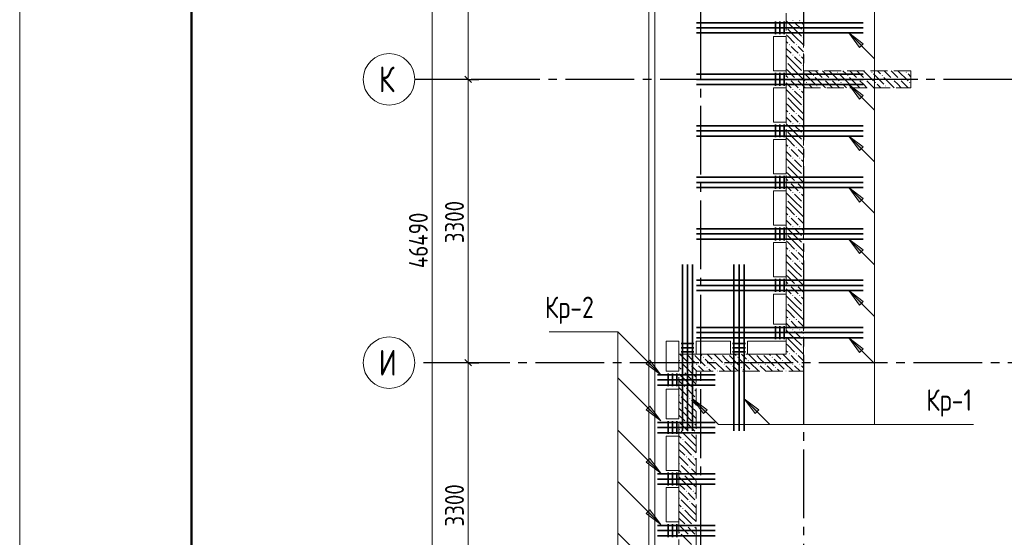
# Model space of a CAD drawing. Header units: millimetres. Extents: x 0 to 43617, y 0 to 59400.
# Tile 6 of 33: x 0 to 11462, y 30397 to 36425. Entities that reach past the tile are written whole.
import ezdxf

# ---------------------------------------------------------------- set-up
doc = ezdxf.new("R2010")
doc.units = ezdxf.units.MM
doc.linetypes.add('______2', pattern=[270, 200, -70])
doc.linetypes.add('______5', pattern=[1100, 800, -100, 100, -100])
for name, color, linetype, lineweight in [('S1 Стержни арматуры фон', 7, 'Continuous', 25), ('Standard', 7, 'Continuous', 25), ('Оси', 40, '______5', 18), ('Позиционная метка номер позиции', 7, 'Continuous', 13), ('Поперечное армирование AW фон', 7, 'Continuous', 25)]:
    doc.layers.add(name, color=color, linetype=linetype, lineweight=lineweight)
doc.layers.add('ЖБ Перекрытие верхний уровень', color=7, linetype='Continuous', lineweight=25, true_color=0xe0e0ff)
doc.layers.add('ЖБ Стена верхний уровень', color=7, linetype='Continuous', lineweight=25, true_color=0x006e00)
doc.styles.add('GOST 2.304-81', font='txt')
doc.styles.add('ISOCPEUR', font='txt')

msp = doc.modelspace()

# ---------------------------------------------------------------- hatches: boundary and pattern name
at = {"layer": 'ЖБ Стена верхний уровень', "linetype": 'Continuous', "lineweight": 18, "transparency": 33554687}
for points in [[(8924, 36337), (8927, 36333), (8924, 36330)], [(8994, 36413), (9001, 36420), (9007, 36413), (9001, 36407)], [(9074, 36413), (9081, 36420), (9087, 36413), (9081, 36407)], [(9114, 36293), (9121, 36300), (9124, 36297), (9124, 36290), (9121, 36287)], [(9114, 36213), (9121, 36220), (9124, 36217), (9124, 36210), (9121, 36207)], [(8954, 36133), (8961, 36140), (8967, 36133), (8961, 36127)], [(9034, 36133), (9041, 36140), (9047, 36133), (9041, 36127)], [(8994, 36013), (9001, 36020), (9007, 36013), (9001, 36007)], [(9074, 36013), (9081, 36020), (9087, 36013), (9081, 36007)], [(8924, 35937), (8927, 35933), (8924, 35930)], [(9114, 35893), (9121, 35900), (9124, 35897), (9124, 35890), (9121, 35887)], [(9114, 35813), (9121, 35820), (9124, 35817), (9124, 35810), (9121, 35807)], [(9124, 35817), (9127, 35813), (9124, 35810)], [(9234, 35773), (9241, 35780), (9247, 35773), (9241, 35767)], [(9514, 35813), (9521, 35820), (9527, 35813), (9521, 35807)], [(9634, 35773), (9641, 35780), (9647, 35773), (9641, 35767)], [(9914, 35813), (9921, 35820), (9927, 35813), (9921, 35807)], [(10034, 35773), (10041, 35780), (10047, 35773), (10041, 35767)], [(10314, 35813), (10321, 35820), (10327, 35813), (10321, 35807)], [(8954, 35733), (8961, 35740), (8967, 35733), (8961, 35727)], [(9034, 35733), (9041, 35740), (9047, 35733), (9041, 35727)], [(9154, 35693), (9161, 35700), (9167, 35693), (9161, 35687)], [(9274, 35653), (9281, 35660), (9287, 35653), (9281, 35647)], [(9354, 35733), (9361, 35740), (9367, 35733), (9361, 35727)], [(9434, 35733), (9441, 35740), (9447, 35733), (9441, 35727)], [(9554, 35693), (9561, 35700), (9567, 35693), (9561, 35687)], [(9674, 35653), (9681, 35660), (9687, 35653), (9681, 35647)], [(9754, 35733), (9761, 35740), (9767, 35733), (9761, 35727)], [(9834, 35733), (9841, 35740), (9847, 35733), (9841, 35727)], [(9954, 35693), (9961, 35700), (9967, 35693), (9961, 35687)], [(10074, 35653), (10081, 35660), (10087, 35653), (10081, 35647)], [(10154, 35733), (10161, 35740), (10167, 35733), (10161, 35727)], [(10234, 35733), (10241, 35740), (10247, 35733), (10241, 35727)], [(10354, 35693), (10361, 35700), (10367, 35693), (10361, 35687)], [(8924, 35537), (8927, 35533), (8924, 35530)], [(8994, 35613), (9001, 35620), (9007, 35613), (9001, 35607)], [(9074, 35613), (9081, 35620), (9087, 35613), (9081, 35607)], [(9114, 35493), (9121, 35500), (9124, 35497), (9124, 35490), (9121, 35487)], [(9114, 35413), (9121, 35420), (9124, 35417), (9124, 35410), (9121, 35407)], [(8954, 35333), (8961, 35340), (8967, 35333), (8961, 35327)], [(9034, 35333), (9041, 35340), (9047, 35333), (9041, 35327)], [(8994, 35213), (9001, 35220), (9007, 35213), (9001, 35207)], [(9074, 35213), (9081, 35220), (9087, 35213), (9081, 35207)], [(8924, 35137), (8927, 35133), (8924, 35130)], [(9114, 35093), (9121, 35100), (9124, 35097), (9124, 35090), (9121, 35087)], [(9114, 35013), (9121, 35020), (9124, 35017), (9124, 35010), (9121, 35007)], [(8954, 34933), (8961, 34940), (8967, 34933), (8961, 34927)], [(9034, 34933), (9041, 34940), (9047, 34933), (9041, 34927)], [(8924, 34737), (8927, 34733), (8924, 34730)], [(8994, 34813), (9001, 34820), (9007, 34813), (9001, 34807)], [(9074, 34813), (9081, 34820), (9087, 34813), (9081, 34807)], [(9114, 34693), (9121, 34700), (9124, 34697), (9124, 34690), (9121, 34687)], [(9114, 34613), (9121, 34620), (9124, 34617), (9124, 34610), (9121, 34607)], [(8954, 34533), (8961, 34540), (8967, 34533), (8961, 34527)], [(9034, 34533), (9041, 34540), (9047, 34533), (9041, 34527)], [(8994, 34413), (9001, 34420), (9007, 34413), (9001, 34407)], [(9074, 34413), (9081, 34420), (9087, 34413), (9081, 34407)], [(8924, 34337), (8927, 34333), (8924, 34330)], [(9114, 34293), (9121, 34300), (9124, 34297), (9124, 34290), (9121, 34287)], [(9114, 34213), (9121, 34220), (9124, 34217), (9124, 34210), (9121, 34207)], [(8954, 34133), (8961, 34140), (8967, 34133), (8961, 34127)], [(9034, 34133), (9041, 34140), (9047, 34133), (9041, 34127)], [(8924, 33937), (8927, 33933), (8924, 33930)], [(8994, 34013), (9001, 34020), (9007, 34013), (9001, 34007)], [(9074, 34013), (9081, 34020), (9087, 34013), (9081, 34007)], [(9114, 33893), (9121, 33900), (9124, 33897), (9124, 33890), (9121, 33887)], [(9114, 33813), (9121, 33820), (9124, 33817), (9124, 33810), (9121, 33807)], [(8954, 33733), (8961, 33740), (8967, 33733), (8961, 33727)], [(9034, 33733), (9041, 33740), (9047, 33733), (9041, 33727)], [(8994, 33613), (9001, 33620), (9007, 33613), (9001, 33607)], [(9074, 33613), (9081, 33620), (9087, 33613), (9081, 33607)], [(8924, 33537), (8927, 33533), (8924, 33530)], [(9114, 33493), (9121, 33500), (9124, 33497), (9124, 33490), (9121, 33487)], [(9114, 33413), (9121, 33420), (9124, 33417), (9124, 33410), (9121, 33407)], [(8954, 33333), (8961, 33340), (8967, 33333), (8961, 33327)], [(9034, 33333), (9041, 33340), (9047, 33333), (9041, 33327)], [(8924, 33137), (8927, 33133), (8924, 33130)], [(8994, 33213), (9001, 33220), (9007, 33213), (9001, 33207)], [(9074, 33213), (9081, 33220), (9087, 33213), (9081, 33207)], [(9114, 33093), (9121, 33100), (9124, 33097), (9124, 33090), (9121, 33087)], [(9114, 33013), (9121, 33020), (9124, 33017), (9124, 33010), (9121, 33007)], [(8954, 32933), (8961, 32940), (8967, 32933), (8961, 32927)], [(9034, 32933), (9041, 32940), (9047, 32933), (9041, 32927)], [(8994, 32813), (9001, 32820), (9007, 32813), (9001, 32807)], [(9074, 32813), (9081, 32820), (9087, 32813), (9081, 32807)], [(8924, 32737), (8927, 32733), (8924, 32730)], [(9114, 32693), (9121, 32700), (9124, 32697), (9124, 32690), (9121, 32687)], [(9114, 32613), (9121, 32620), (9124, 32617), (9124, 32610), (9121, 32607)], [(7674, 32453), (7681, 32460), (7687, 32453), (7681, 32447)], [(7764, 32530), (7761, 32527), (7758, 32530)], [(7844, 32530), (7841, 32527), (7838, 32530)], [(7954, 32493), (7961, 32500), (7967, 32493), (7961, 32487)], [(8074, 32453), (8081, 32460), (8087, 32453), (8081, 32447)], [(8164, 32530), (8161, 32527), (8158, 32530)], [(8244, 32530), (8241, 32527), (8238, 32530)], [(8354, 32493), (8361, 32500), (8367, 32493), (8361, 32487)], [(8474, 32453), (8481, 32460), (8487, 32453), (8481, 32447)], [(8564, 32530), (8561, 32527), (8558, 32530)], [(8644, 32530), (8641, 32527), (8638, 32530)], [(8754, 32493), (8761, 32500), (8767, 32493), (8761, 32487)], [(8874, 32453), (8881, 32460), (8887, 32453), (8881, 32447)], [(8954, 32533), (8961, 32540), (8967, 32533), (8964, 32530), (8958, 32530)], [(8964, 32530), (8961, 32527), (8958, 32530)], [(9034, 32533), (9041, 32540), (9047, 32533), (9044, 32530), (9038, 32530)], [(9044, 32530), (9041, 32527), (9038, 32530)], [(7714, 32333), (7721, 32340), (7727, 32333), (7721, 32327)], [(7794, 32413), (7801, 32420), (7807, 32413), (7801, 32407)], [(7874, 32413), (7881, 32420), (7887, 32413), (7881, 32407)], [(7994, 32373), (8001, 32380), (8007, 32373), (8001, 32367)], [(8114, 32333), (8121, 32340), (8127, 32333), (8124, 32330), (8118, 32330)], [(8194, 32413), (8201, 32420), (8207, 32413), (8201, 32407)], [(8274, 32413), (8281, 32420), (8287, 32413), (8281, 32407)], [(8394, 32373), (8401, 32380), (8407, 32373), (8401, 32367)], [(8514, 32333), (8521, 32340), (8527, 32333), (8524, 32330), (8518, 32330)], [(8594, 32413), (8601, 32420), (8607, 32413), (8601, 32407)], [(8674, 32413), (8681, 32420), (8687, 32413), (8681, 32407)], [(8794, 32373), (8801, 32380), (8807, 32373), (8801, 32367)], [(8914, 32333), (8921, 32340), (8927, 32333), (8924, 32330), (8918, 32330)], [(8994, 32413), (9001, 32420), (9007, 32413), (9001, 32407)], [(9074, 32413), (9081, 32420), (9087, 32413), (9081, 32407)], [(7754, 32133), (7761, 32140), (7767, 32133), (7761, 32127)], [(7834, 32133), (7841, 32140), (7847, 32133), (7841, 32127)], [(7674, 32053), (7681, 32060), (7687, 32053), (7681, 32047)], [(7794, 32013), (7801, 32020), (7807, 32013), (7801, 32007)], [(7714, 31933), (7721, 31940), (7727, 31933), (7721, 31927)], [(7674, 31653), (7681, 31660), (7687, 31653), (7681, 31647)], [(7754, 31733), (7761, 31740), (7767, 31733), (7761, 31727)], [(7834, 31733), (7841, 31740), (7847, 31733), (7841, 31727)], [(7714, 31533), (7721, 31540), (7727, 31533), (7721, 31527)], [(7794, 31613), (7801, 31620), (7807, 31613), (7801, 31607)], [(7754, 31333), (7761, 31340), (7767, 31333), (7761, 31327)], [(7834, 31333), (7841, 31340), (7847, 31333), (7841, 31327)], [(7674, 31253), (7681, 31260), (7687, 31253), (7681, 31247)], [(7794, 31213), (7801, 31220), (7807, 31213), (7801, 31207)], [(7714, 31133), (7721, 31140), (7727, 31133), (7721, 31127)], [(7674, 30853), (7681, 30860), (7687, 30853), (7681, 30847)], [(7754, 30933), (7761, 30940), (7767, 30933), (7761, 30927)], [(7834, 30933), (7841, 30940), (7847, 30933), (7841, 30927)], [(7714, 30733), (7721, 30740), (7727, 30733), (7721, 30727)], [(7794, 30813), (7801, 30820), (7807, 30813), (7801, 30807)], [(7754, 30533), (7761, 30540), (7767, 30533), (7761, 30527)], [(7834, 30533), (7841, 30540), (7847, 30533), (7841, 30527)], [(7674, 30453), (7681, 30460), (7687, 30453), (7681, 30447)], [(7794, 30413), (7801, 30420), (7807, 30413), (7801, 30407)]]:
    msp.add_hatch(color=7, dxfattribs=at).paths.add_polyline_path(points, flags=16)
at = {"layer": 'Позиционная метка номер позиции', "linetype": 'Continuous', "lineweight": 13, "transparency": 33554687}
for points in [[(9778, 36100), (9651, 36270), (9820, 36143)], [(9778, 35500), (9651, 35670), (9820, 35543)], [(9778, 34900), (9651, 35070), (9820, 34943)], [(9778, 34300), (9651, 34470), (9820, 34343)], [(9778, 33700), (9651, 33870), (9820, 33743)], [(9778, 33100), (9651, 33270), (9820, 33143)], [(9778, 32550), (9651, 32720), (9820, 32593)], [(9778, 32550), (9651, 32720), (9820, 32593)], [(7337, 32460), (7464, 32290), (7294, 32417)], [(7337, 32460), (7464, 32290), (7294, 32417)], [(7961, 31840), (7834, 32010), (8004, 31883)], [(7961, 31840), (7834, 32010), (8004, 31883)], [(8561, 31840), (8434, 32010), (8604, 31883)], [(7337, 31925), (7464, 31755), (7294, 31882)], [(7337, 31315), (7464, 31145), (7294, 31272)], [(7337, 30715), (7464, 30545), (7294, 30672)]]:
    msp.add_hatch(color=7, dxfattribs=at).paths.add_polyline_path(points, flags=16)

# ---------------------------------------------------------------- linework, layer by layer
at = {"layer": 'S1 Стержни арматуры фон', "color": 7, "linetype": 'Continuous', "lineweight": 35, "transparency": 33554687}
for p, q in [((7880, 36390), (9818, 36390)), ((7880, 36390), (9818, 36390)), ((7880, 36330), (9818, 36330)), ((7880, 36330), (9818, 36330)), ((7880, 36270), (9818, 36270)), ((7880, 36270), (9818, 36270)), ((7880, 35790), (9818, 35790)), ((7880, 35790), (9818, 35790)), ((7880, 35730), (9818, 35730)), ((7880, 35730), (9818, 35730)), ((7880, 35670), (9818, 35670)), ((7880, 35670), (9818, 35670)), ((7880, 35190), (9818, 35190)), ((7880, 35190), (9818, 35190)), ((7880, 35130), (9818, 35130)), ((7880, 35130), (9818, 35130)), ((7880, 35070), (9818, 35070)), ((7880, 35070), (9818, 35070)), ((7880, 34590), (9818, 34590)), ((7880, 34590), (9818, 34590)), ((7880, 34530), (9818, 34530)), ((7880, 34530), (9818, 34530)), ((7880, 34470), (9818, 34470)), ((7880, 34470), (9818, 34470)), ((7880, 33990), (9818, 33990)), ((7880, 33990), (9818, 33990)), ((7880, 33930), (9818, 33930)), ((7880, 33930), (9818, 33930)), ((7880, 33870), (9818, 33870)), ((7880, 33870), (9818, 33870)), ((7714, 33574), (7714, 31636)), ((7714, 33574), (7714, 31636)), ((7774, 33574), (7774, 31636)), ((7774, 33574), (7774, 31636)), ((7834, 33574), (7834, 31636)), ((7834, 33574), (7834, 31636)), ((8314, 33574), (8314, 31636)), ((8314, 33574), (8314, 31636)), ((8374, 33574), (8374, 31636)), ((8374, 33574), (8374, 31636)), ((8434, 33574), (8434, 31636)), ((8434, 33574), (8434, 31636)), ((7880, 33390), (9818, 33390)), ((7880, 33390), (9818, 33390)), ((7880, 33330), (9818, 33330)), ((7880, 33330), (9818, 33330)), ((7880, 33270), (9818, 33270)), ((7880, 33270), (9818, 33270)), ((7880, 32840), (9818, 32840)), ((7880, 32840), (9818, 32840)), ((7880, 32780), (9818, 32780)), ((7880, 32780), (9818, 32780)), ((7880, 32720), (9818, 32720)), ((7880, 32720), (9818, 32720)), ((7424, 32290), (8096, 32290)), ((7424, 32230), (8096, 32230)), ((7424, 32170), (8096, 32170)), ((7424, 31735), (8096, 31735)), ((7424, 31675), (8096, 31675)), ((7424, 31615), (8096, 31615)), ((7424, 31135), (8096, 31135)), ((7424, 31075), (8096, 31075)), ((7424, 31015), (8096, 31015)), ((7424, 30535), (8096, 30535)), ((7424, 30475), (8096, 30475)), ((7424, 30415), (8096, 30415))]:
    msp.add_line(p, q, dxfattribs=at)
at = {"layer": 'Standard', "color": 7, "linetype": 'Continuous', "lineweight": 13, "transparency": 33554687}
for p, q in [((5221, 35730), (5221, 39030)), ((5221, 32430), (5221, 35730)), ((5221, 29130), (5221, 32430))]:
    msp.add_line(p, q, dxfattribs=at)
at = {"layer": 'Standard', "color": 7, "linetype": 'Continuous', "lineweight": 25, "transparency": 33554687}
for p, q in [((5258, 35692), (5183, 35767)), ((5258, 32392), (5183, 32467))]:
    msp.add_line(p, q, dxfattribs=at)
at = {"layer": 'Standard', "color": 251, "linetype": 'Continuous', "lineweight": -3, "true_color": 0x656565, "transparency": 33554687}
for p, q in [((5221, 35730), (5096, 35730)), ((5221, 35730), (5346, 35730)), ((5221, 32430), (5096, 32430)), ((5221, 32430), (5346, 32430))]:
    msp.add_line(p, q, dxfattribs=at)
at = {"layer": 'Standard', "color": 7, "linetype": 'Continuous', "lineweight": 13, "transparency": 33554687}
msp.add_lwpolyline([(0, 0), (42000, 0), (42000, 59400), (0, 59400), (0, 0)], close=True, dxfattribs=at)
at = {"layer": 'Standard', "color": 7, "linetype": 'Continuous', "lineweight": 50, "transparency": 33554687}
msp.add_lwpolyline([(2000, 58900), (41500, 58900), (41500, 500), (2000, 500), (2000, 58900)], close=True, dxfattribs=at)
at = {"layer": 'Standard', "color": 254, "linetype": 'Continuous', "lineweight": 13, "true_color": 0xc4c4ff, "transparency": 33554687}
msp.add_lwpolyline([(7324, 10030), (33149, 10030), (33149, 57295), (7324, 57295), (7324, 10030)], dxfattribs=at)
at = {"layer": 'Standard', "color": 7, "linetype": 'Continuous', "lineweight": 13, "transparency": 33554687}
msp.add_lwpolyline([(4802, 10630), (4802, 33448), (4802, 33448), (4802, 57120)], dxfattribs=at)
at = {"layer": 'Standard', "color": 251, "linetype": 'Continuous', "lineweight": -3, "true_color": 0x656565, "transparency": 33554687}
for points in [[(5221, 35730), (5204, 35730), (5204, 35730), (5204, 35730), (5204, 35730), (5204, 35730), (5204, 35730), (5204, 35730), (5204, 35730), (5204, 35730), (5204, 35730), (5204, 35730), (5204, 35730), (4700, 35730)], [(5221, 32430), (5204, 32430), (5204, 32430), (5204, 32430), (5204, 32430), (5204, 32430), (5204, 32430), (5204, 32430), (5204, 32430), (5204, 32430), (5204, 32430), (5204, 32430), (5204, 32430), (5204, 32430), (5204, 32430), (4700, 32430)]]:
    msp.add_lwpolyline(points, dxfattribs=at)
at = {"layer": 'ЖБ Перекрытие верхний уровень', "color": 7, "linetype": 'Continuous', "lineweight": 18, "transparency": 33554687}
for p, q in [((7394, 57220), (7394, 22670)), ((8774, 35830), (8774, 36230)), ((8774, 36230), (8924, 36230)), ((8924, 36230), (8924, 35830)), ((8924, 35830), (8774, 35830)), ((8774, 35630), (8924, 35630)), ((8774, 35230), (8774, 35630)), ((8924, 35630), (8924, 35230)), ((8924, 35230), (8774, 35230)), ((8774, 34630), (8774, 35030)), ((8774, 35030), (8924, 35030)), ((8924, 35030), (8924, 34630)), ((8924, 34630), (8774, 34630)), ((8774, 34430), (8924, 34430)), ((8774, 34030), (8774, 34430)), ((8924, 34430), (8924, 34030)), ((8924, 34030), (8774, 34030)), ((8774, 33830), (8924, 33830)), ((8774, 33430), (8774, 33830)), ((8924, 33830), (8924, 33430)), ((8924, 33430), (8774, 33430)), ((8774, 32880), (8774, 33230)), ((8774, 33230), (8924, 33230)), ((8924, 33230), (8924, 32880)), ((8924, 32880), (8774, 32880)), ((7524, 32680), (7674, 32680)), ((7524, 32330), (7524, 32680)), ((7674, 32680), (7674, 32330)), ((7874, 32680), (8274, 32680)), ((7874, 32530), (7874, 32680)), ((8274, 32680), (8274, 32530)), ((8474, 32530), (8474, 32680)), ((8474, 32680), (8924, 32680)), ((8924, 32680), (8924, 32530)), ((8274, 32530), (7874, 32530)), ((8924, 32530), (8474, 32530)), ((7674, 32330), (7524, 32330)), ((7524, 31775), (7524, 32120)), ((7524, 32120), (7674, 32120)), ((7674, 32120), (7674, 31775)), ((7674, 31775), (7524, 31775)), ((7524, 31575), (7674, 31575)), ((7524, 31175), (7524, 31575)), ((7674, 31575), (7674, 31175)), ((7674, 31175), (7524, 31175)), ((7524, 30575), (7524, 30975)), ((7524, 30975), (7674, 30975)), ((7674, 30975), (7674, 30575)), ((7674, 30575), (7524, 30575))]:
    msp.add_line(p, q, dxfattribs=at)
at = {"layer": 'ЖБ Стена верхний уровень', "color": 251, "linetype": '______2', "lineweight": 13, "true_color": 0x656565, "transparency": 33554687}
for p, q in [((9124, 35830), (9124, 39130)), ((8924, 38930), (8924, 32530)), ((10374, 35830), (9124, 35830)), ((10374, 35630), (10374, 35830)), ((9124, 32530), (9124, 35630)), ((9124, 35630), (10374, 35630)), ((7874, 32530), (7674, 32530)), ((7674, 32530), (7674, 29230)), ((8924, 32530), (7874, 32530)), ((9124, 32330), (9124, 32530)), ((7874, 32330), (9124, 32330)), ((7874, 29230), (7874, 32330))]:
    msp.add_line(p, q, dxfattribs=at)
at = {"layer": 'ЖБ Стена верхний уровень', "color": 9, "linetype": 'Continuous', "lineweight": 18, "true_color": 0xc7c7c7, "transparency": 33554687}
for p, q in [((9021, 36313), (8924, 36410)), ((9021, 36393), (9101, 36313)), ((9101, 36393), (9124, 36370)), ((8941, 36233), (8924, 36250)), ((8941, 36313), (9021, 36233)), ((8941, 36233), (9021, 36153)), ((9021, 36313), (9101, 36233)), ((9021, 36233), (9124, 36130)), ((8924, 36170), (8941, 36153)), ((9021, 36073), (8981, 36113)), ((9061, 36113), (9124, 36050)), ((8924, 36090), (8981, 36033)), ((9021, 35913), (8924, 36010)), ((9061, 36033), (9021, 36073)), ((9021, 35993), (9101, 35913)), ((9101, 35993), (9124, 35970)), ((8941, 35913), (9021, 35833)), ((9021, 35913), (9101, 35833)), ((8941, 35833), (8924, 35850)), ((8924, 35770), (8941, 35753)), ((8941, 35833), (9021, 35753)), ((9021, 35833), (9124, 35730)), ((9141, 35793), (9261, 35673)), ((9221, 35793), (9184, 35830)), ((9264, 35830), (9341, 35753)), ((9344, 35830), (9421, 35753)), ((9424, 35830), (9541, 35713)), ((9541, 35793), (9661, 35673)), ((9621, 35793), (9584, 35830)), ((9664, 35830), (9741, 35753)), ((9744, 35830), (9821, 35753)), ((9824, 35830), (9941, 35713)), ((9941, 35793), (10061, 35673)), ((10021, 35793), (9984, 35830)), ((10064, 35830), (10141, 35753)), ((10144, 35830), (10221, 35753)), ((10224, 35830), (10341, 35713)), ((10341, 35793), (10374, 35760)), ((8924, 35690), (8981, 35633)), ((9021, 35673), (8981, 35713)), ((9061, 35633), (9021, 35673)), ((9061, 35713), (9124, 35650)), ((9124, 35730), (9141, 35713)), ((9124, 35650), (9144, 35630)), ((9181, 35673), (9224, 35630)), ((9261, 35753), (9381, 35633)), ((9421, 35673), (9381, 35713)), ((9461, 35633), (9421, 35673)), ((9461, 35713), (9544, 35630)), ((9581, 35673), (9624, 35630)), ((9661, 35753), (9781, 35633)), ((9821, 35673), (9781, 35713)), ((9861, 35633), (9821, 35673)), ((9861, 35713), (9944, 35630)), ((9981, 35673), (10024, 35630)), ((10061, 35753), (10181, 35633)), ((10221, 35673), (10181, 35713)), ((10261, 35633), (10221, 35673)), ((10261, 35713), (10344, 35630)), ((9021, 35513), (8924, 35610)), ((9021, 35593), (9101, 35513)), ((9101, 35593), (9124, 35570)), ((9304, 35630), (9301, 35633)), ((9704, 35630), (9701, 35633)), ((10104, 35630), (10101, 35633)), ((8941, 35433), (8924, 35450)), ((8941, 35513), (9021, 35433)), ((8941, 35433), (9021, 35353)), ((9021, 35513), (9101, 35433)), ((9021, 35433), (9124, 35330)), ((8924, 35370), (8941, 35353)), ((9021, 35273), (8981, 35313)), ((9061, 35313), (9124, 35250)), ((8924, 35290), (8981, 35233)), ((9021, 35113), (8924, 35210)), ((9061, 35233), (9021, 35273)), ((9021, 35193), (9101, 35113)), ((9101, 35193), (9124, 35170)), ((8941, 35113), (9021, 35033)), ((9021, 35113), (9101, 35033)), ((8941, 35033), (8924, 35050)), ((8924, 34970), (8941, 34953)), ((8941, 35033), (9021, 34953)), ((9021, 35033), (9124, 34930)), ((8924, 34890), (8981, 34833)), ((9021, 34873), (8981, 34913)), ((9061, 34833), (9021, 34873)), ((9061, 34913), (9124, 34850)), ((9021, 34713), (8924, 34810)), ((9021, 34793), (9101, 34713)), ((9101, 34793), (9124, 34770)), ((8941, 34633), (8924, 34650)), ((8941, 34713), (9021, 34633)), ((8941, 34633), (9021, 34553)), ((9021, 34713), (9101, 34633)), ((9021, 34633), (9124, 34530)), ((8924, 34570), (8941, 34553)), ((9021, 34473), (8981, 34513)), ((9061, 34513), (9124, 34450)), ((8924, 34490), (8981, 34433)), ((9021, 34313), (8924, 34410)), ((9061, 34433), (9021, 34473)), ((9021, 34393), (9101, 34313)), ((9101, 34393), (9124, 34370)), ((8941, 34313), (9021, 34233)), ((9021, 34313), (9101, 34233)), ((8941, 34233), (8924, 34250)), ((8924, 34170), (8941, 34153)), ((8941, 34233), (9021, 34153)), ((9021, 34233), (9124, 34130)), ((8924, 34090), (8981, 34033)), ((9021, 34073), (8981, 34113)), ((9061, 34033), (9021, 34073)), ((9061, 34113), (9124, 34050)), ((9021, 33913), (8924, 34010)), ((9021, 33993), (9101, 33913)), ((9101, 33993), (9124, 33970)), ((8941, 33833), (8924, 33850)), ((8941, 33913), (9021, 33833)), ((8941, 33833), (9021, 33753)), ((9021, 33913), (9101, 33833)), ((9021, 33833), (9124, 33730)), ((8924, 33770), (8941, 33753)), ((9021, 33673), (8981, 33713)), ((9061, 33713), (9124, 33650)), ((8924, 33690), (8981, 33633)), ((9021, 33513), (8924, 33610)), ((9061, 33633), (9021, 33673)), ((9021, 33593), (9101, 33513)), ((9101, 33593), (9124, 33570)), ((8941, 33513), (9021, 33433)), ((9021, 33513), (9101, 33433)), ((8941, 33433), (8924, 33450)), ((8924, 33370), (8941, 33353)), ((8941, 33433), (9021, 33353)), ((9021, 33433), (9124, 33330)), ((8924, 33290), (8981, 33233)), ((9021, 33273), (8981, 33313)), ((9061, 33233), (9021, 33273)), ((9061, 33313), (9124, 33250)), ((9021, 33113), (8924, 33210)), ((9021, 33193), (9101, 33113)), ((9101, 33193), (9124, 33170)), ((8941, 33033), (8924, 33050)), ((8941, 33113), (9021, 33033)), ((8941, 33033), (9021, 32953)), ((9021, 33113), (9101, 33033)), ((9021, 33033), (9124, 32930)), ((8924, 32970), (8941, 32953)), ((9021, 32873), (8981, 32913)), ((9061, 32913), (9124, 32850)), ((8924, 32890), (8981, 32833)), ((9021, 32713), (8924, 32810)), ((9061, 32833), (9021, 32873)), ((9021, 32793), (9101, 32713)), ((9101, 32793), (9124, 32770)), ((8941, 32713), (9021, 32633)), ((9021, 32713), (9101, 32633)), ((8941, 32633), (8924, 32650)), ((8924, 32570), (8941, 32553)), ((8941, 32633), (9021, 32553)), ((9021, 32633), (9124, 32530)), ((7684, 32530), (7781, 32433)), ((7821, 32473), (7781, 32513)), ((7861, 32433), (7821, 32473)), ((7861, 32513), (7874, 32500)), ((7874, 32500), (7981, 32393)), ((7924, 32530), (7941, 32513)), ((7981, 32473), (8101, 32353)), ((8004, 32530), (8061, 32473)), ((8084, 32530), (8181, 32433)), ((8221, 32473), (8181, 32513)), ((8261, 32433), (8221, 32473)), ((8261, 32513), (8381, 32393)), ((8324, 32530), (8341, 32513)), ((8381, 32473), (8501, 32353)), ((8404, 32530), (8461, 32473)), ((8484, 32530), (8581, 32433)), ((8621, 32473), (8581, 32513)), ((8661, 32433), (8621, 32473)), ((8661, 32513), (8781, 32393)), ((8724, 32530), (8741, 32513)), ((8781, 32473), (8901, 32353)), ((8804, 32530), (8861, 32473)), ((8884, 32530), (8981, 32433)), ((9021, 32473), (8981, 32513)), ((9061, 32433), (9021, 32473)), ((9061, 32513), (9124, 32450)), ((7674, 32380), (7701, 32353)), ((7821, 32313), (7701, 32433)), ((7821, 32393), (7874, 32340)), ((7874, 32340), (7884, 32330)), ((7901, 32393), (7964, 32330)), ((8044, 32330), (8021, 32353)), ((8204, 32330), (8101, 32433)), ((8221, 32393), (8284, 32330)), ((8301, 32393), (8364, 32330)), ((8444, 32330), (8421, 32353)), ((8604, 32330), (8501, 32433)), ((8621, 32393), (8684, 32330)), ((8701, 32393), (8764, 32330)), ((8844, 32330), (8821, 32353)), ((9004, 32330), (8901, 32433)), ((9021, 32393), (9084, 32330)), ((9101, 32393), (9124, 32370)), ((7741, 32233), (7674, 32300)), ((7674, 32220), (7741, 32153)), ((7741, 32313), (7821, 32233)), ((7741, 32233), (7821, 32153)), ((7821, 32313), (7874, 32260)), ((7821, 32233), (7874, 32180)), ((7674, 32140), (7781, 32033)), ((7821, 32073), (7781, 32113)), ((7861, 32113), (7874, 32100)), ((7674, 31980), (7701, 31953)), ((7821, 31913), (7701, 32033)), ((7861, 32033), (7821, 32073)), ((7821, 31993), (7874, 31940)), ((7741, 31833), (7674, 31900)), ((7741, 31913), (7821, 31833)), ((7821, 31913), (7874, 31860)), ((7674, 31820), (7741, 31753)), ((7741, 31833), (7821, 31753)), ((7821, 31833), (7874, 31780)), ((7674, 31740), (7781, 31633)), ((7821, 31673), (7781, 31713)), ((7861, 31633), (7821, 31673)), ((7861, 31713), (7874, 31700)), ((7674, 31580), (7701, 31553)), ((7821, 31513), (7701, 31633)), ((7821, 31593), (7874, 31540)), ((7741, 31433), (7674, 31500)), ((7674, 31420), (7741, 31353)), ((7741, 31513), (7821, 31433)), ((7741, 31433), (7821, 31353)), ((7821, 31513), (7874, 31460)), ((7821, 31433), (7874, 31380)), ((7674, 31340), (7781, 31233)), ((7821, 31273), (7781, 31313)), ((7861, 31313), (7874, 31300)), ((7674, 31180), (7701, 31153)), ((7821, 31113), (7701, 31233)), ((7861, 31233), (7821, 31273)), ((7821, 31193), (7874, 31140)), ((7741, 31033), (7674, 31100)), ((7741, 31113), (7821, 31033)), ((7821, 31113), (7874, 31060)), ((7674, 31020), (7741, 30953)), ((7741, 31033), (7821, 30953)), ((7821, 31033), (7874, 30980)), ((7674, 30940), (7781, 30833)), ((7821, 30713), (7701, 30833)), ((7821, 30873), (7781, 30913)), ((7861, 30833), (7821, 30873)), ((7861, 30913), (7874, 30900)), ((7674, 30780), (7701, 30753)), ((7821, 30793), (7874, 30740)), ((7741, 30633), (7674, 30700)), ((7674, 30620), (7741, 30553)), ((7741, 30713), (7821, 30633)), ((7741, 30633), (7821, 30553)), ((7821, 30713), (7874, 30660)), ((7821, 30633), (7874, 30580)), ((7674, 30540), (7781, 30433)), ((7821, 30473), (7781, 30513)), ((7861, 30513), (7874, 30500)), ((7821, 30313), (7701, 30433)), ((7861, 30433), (7821, 30473))]:
    msp.add_line(p, q, dxfattribs=at)
at = {"layer": 'Оси', "color": 8, "linetype": '______5', "lineweight": -3, "transparency": 33554687}
for p, q in [((9124, 57820), (9124, 7100)), ((7924, 57420), (7924, 7100)), ((22554, 35730), (4600, 35730)), ((23304, 32430), (4600, 32430))]:
    msp.add_line(p, q, dxfattribs=at)
at = {"layer": 'Оси', "color": 7, "linetype": 'Continuous', "lineweight": 13, "transparency": 33554687}
for centre in [(4300, 35730), (4300, 32430)]:
    msp.add_circle(centre, 300, dxfattribs=at)
at = {"layer": 'Позиционная метка номер позиции', "color": 7, "linetype": 'Continuous', "lineweight": 13, "transparency": 33554687}
for p, q in [((9651, 36270), (9951, 35970)), ((9651, 36270), (9651, 36270)), ((9651, 36270), (9651, 36270)), ((9651, 36270), (9651, 36270)), ((9651, 36270), (9820, 36143)), ((9778, 36100), (9651, 36270)), ((9820, 36143), (9778, 36100)), ((9799, 36122), (9810, 36111)), ((9651, 35670), (9951, 35370)), ((9651, 35670), (9651, 35670)), ((9651, 35670), (9651, 35670)), ((9651, 35670), (9651, 35670)), ((9651, 35670), (9820, 35543)), ((9778, 35500), (9651, 35670)), ((9820, 35543), (9778, 35500)), ((9799, 35522), (9810, 35511)), ((9651, 35070), (9951, 34770)), ((9651, 35070), (9651, 35070)), ((9651, 35070), (9651, 35070)), ((9651, 35070), (9651, 35070)), ((9651, 35070), (9820, 34943)), ((9778, 34900), (9651, 35070)), ((9820, 34943), (9778, 34900)), ((9799, 34922), (9810, 34911)), ((9651, 34470), (9951, 34170)), ((9651, 34470), (9651, 34470)), ((9651, 34470), (9651, 34470)), ((9651, 34470), (9651, 34470)), ((9651, 34470), (9820, 34343)), ((9778, 34300), (9651, 34470)), ((9820, 34343), (9778, 34300)), ((9799, 34322), (9810, 34311)), ((9651, 33870), (9951, 33570)), ((9651, 33870), (9651, 33870)), ((9651, 33870), (9651, 33870)), ((9651, 33870), (9651, 33870)), ((9651, 33870), (9820, 33743)), ((9778, 33700), (9651, 33870)), ((9820, 33743), (9778, 33700)), ((9799, 33722), (9810, 33711)), ((9651, 33270), (9951, 32970)), ((9651, 33270), (9651, 33270)), ((9651, 33270), (9651, 33270)), ((9651, 33270), (9651, 33270)), ((9651, 33270), (9820, 33143)), ((9778, 33100), (9651, 33270)), ((9820, 33143), (9778, 33100)), ((9799, 33122), (9810, 33111)), ((7464, 32290), (6964, 32790)), ((9651, 32720), (9651, 32720)), ((9651, 32720), (9651, 32720)), ((9651, 32720), (9651, 32720)), ((9651, 32720), (9820, 32593)), ((9778, 32550), (9651, 32720)), ((9651, 32720), (9951, 32420)), ((9651, 32720), (9651, 32720)), ((9651, 32720), (9651, 32720)), ((9651, 32720), (9651, 32720)), ((9651, 32720), (9820, 32593)), ((9778, 32550), (9651, 32720)), ((9820, 32593), (9778, 32550)), ((9820, 32593), (9778, 32550)), ((9799, 32572), (9810, 32561)), ((9799, 32572), (9810, 32561)), ((7294, 32417), (7337, 32460)), ((7294, 32417), (7337, 32460)), ((7316, 32438), (7305, 32449)), ((7316, 32438), (7305, 32449)), ((7337, 32460), (7464, 32290)), ((7337, 32460), (7464, 32290)), ((7464, 32290), (7294, 32417)), ((7464, 32290), (7294, 32417)), ((7464, 31755), (6964, 32255)), ((7464, 32290), (7464, 32290)), ((7464, 32290), (7464, 32290)), ((7464, 32290), (7464, 32290)), ((7464, 32290), (7464, 32290)), ((7464, 32290), (7464, 32290)), ((7464, 32290), (7464, 32290)), ((7834, 32010), (7834, 32010)), ((7834, 32010), (7834, 32010)), ((7834, 32010), (7834, 32010)), ((7834, 32010), (8004, 31883)), ((7961, 31840), (7834, 32010)), ((7834, 32010), (8134, 31710)), ((7834, 32010), (7834, 32010)), ((7834, 32010), (7834, 32010)), ((7834, 32010), (7834, 32010)), ((7834, 32010), (8004, 31883)), ((7961, 31840), (7834, 32010)), ((8434, 32010), (8734, 31710)), ((8434, 32010), (8434, 32010)), ((8434, 32010), (8434, 32010)), ((8434, 32010), (8434, 32010)), ((8434, 32010), (8604, 31883)), ((8561, 31840), (8434, 32010)), ((7294, 31882), (7337, 31925)), ((7464, 31755), (7294, 31882)), ((7316, 31903), (7305, 31914)), ((7337, 31925), (7464, 31755)), ((8004, 31883), (7961, 31840)), ((8004, 31883), (7961, 31840)), ((8604, 31883), (8561, 31840)), ((7464, 31755), (7464, 31755)), ((7464, 31755), (7464, 31755)), ((7464, 31755), (7464, 31755)), ((7982, 31862), (7993, 31851)), ((7982, 31862), (7993, 31851)), ((8582, 31862), (8593, 31851)), ((7464, 31145), (6964, 31645)), ((7294, 31272), (7337, 31315)), ((7316, 31293), (7305, 31304)), ((7337, 31315), (7464, 31145)), ((7464, 31145), (7294, 31272)), ((7464, 31145), (7464, 31145)), ((7464, 31145), (7464, 31145)), ((7464, 31145), (7464, 31145)), ((7464, 30545), (6964, 31045)), ((7294, 30672), (7337, 30715)), ((7464, 30545), (7294, 30672)), ((7316, 30693), (7305, 30704)), ((7337, 30715), (7464, 30545)), ((7464, 30545), (7464, 30545)), ((7464, 30545), (7464, 30545)), ((7464, 30545), (7464, 30545)), ((7464, 29945), (6964, 30445))]:
    msp.add_line(p, q, dxfattribs=at)
for points in [[(7834, 39111), (8134, 39411), (9951, 39411), (9951, 31710), (11104, 31710)], [(9651, 38620), (9951, 38320), (9951, 31710), (11104, 31710)], [(7464, 32290), (6964, 32790), (6164, 32790)], [(7464, 29390), (6964, 29890), (6964, 32790), (6164, 32790)], [(9651, 32720), (9951, 32420), (9951, 31710), (11104, 31710)], [(7834, 32010), (8134, 31710), (11104, 31710)]]:
    msp.add_lwpolyline(points, dxfattribs=at)
at = {"layer": 'Поперечное армирование AW фон', "color": 7, "linetype": 'Continuous', "lineweight": 35, "transparency": 33554687}
for p, q in [((8799, 36405), (8799, 36255)), ((8849, 36405), (8849, 36255)), ((8899, 36405), (8899, 36255)), ((8799, 35805), (8799, 35655)), ((8849, 35805), (8849, 35655)), ((8899, 35805), (8899, 35655)), ((8799, 35205), (8799, 35055)), ((8849, 35205), (8849, 35055)), ((8899, 35205), (8899, 35055)), ((8799, 34605), (8799, 34455)), ((8849, 34605), (8849, 34455)), ((8899, 34605), (8899, 34455)), ((8799, 34005), (8799, 33855)), ((8849, 34005), (8849, 33855)), ((8899, 34005), (8899, 33855)), ((8799, 33405), (8799, 33255)), ((8849, 33405), (8849, 33255)), ((8899, 33405), (8899, 33255)), ((8799, 32855), (8799, 32705)), ((8849, 32855), (8849, 32705)), ((8899, 32855), (8899, 32705)), ((7699, 32655), (7849, 32655)), ((7699, 32605), (7849, 32605)), ((7699, 32555), (7849, 32555)), ((8299, 32655), (8449, 32655)), ((8299, 32605), (8449, 32605)), ((8299, 32555), (8449, 32555)), ((7549, 32155), (7549, 32305)), ((7599, 32155), (7599, 32305)), ((7649, 32155), (7649, 32305)), ((7549, 31600), (7549, 31750)), ((7599, 31600), (7599, 31750)), ((7649, 31600), (7649, 31750)), ((7549, 31000), (7549, 31150)), ((7599, 31000), (7599, 31150)), ((7649, 31000), (7649, 31150)), ((7549, 30400), (7549, 30550)), ((7599, 30400), (7599, 30550)), ((7649, 30400), (7649, 30550))]:
    msp.add_line(p, q, dxfattribs=at)

# ---------------------------------------------------------------- texts
at = {"layer": 'Standard', "color": 7, "linetype": 'Continuous', "lineweight": 25, "transparency": 33554687, "char_height": 220, "attachment_point": 7, "rotation": 90, "style": 'GOST 2.304-81'}
for s, insert, width in [('3300', (5171, 33822), 641.48), ('46490', (4751, 33531), 813.28), ('3300', (5171, 30522), 641.48)]:
    msp.add_mtext(s, dxfattribs=dict(at, insert=insert, width=width))
at = {"layer": 'Standard', "color": 7, "linetype": 'Continuous', "lineweight": 25, "transparency": 33554687, "char_height": 250, "attachment_point": 7, "style": 'GOST 2.304-81'}
for s, insert, width in [('Кр-2', (6114, 32882), 728.96), ('Кр-1', (10554, 31802), 675.67)]:
    msp.add_mtext(s, dxfattribs=dict(at, insert=insert, width=width))
at = {"layer": 'Оси', "color": 7, "linetype": 'Continuous', "lineweight": 25, "transparency": 33554687, "char_height": 300, "width": 359.83, "attachment_point": 7, "style": 'ISOCPEUR'}
for s, insert in [('\\W0.80;К', (4180, 35580)), ('\\W0.80;И', (4180, 32280))]:
    msp.add_mtext(s, dxfattribs=dict(at, insert=insert))

doc.saveas('drawing.dxf')
